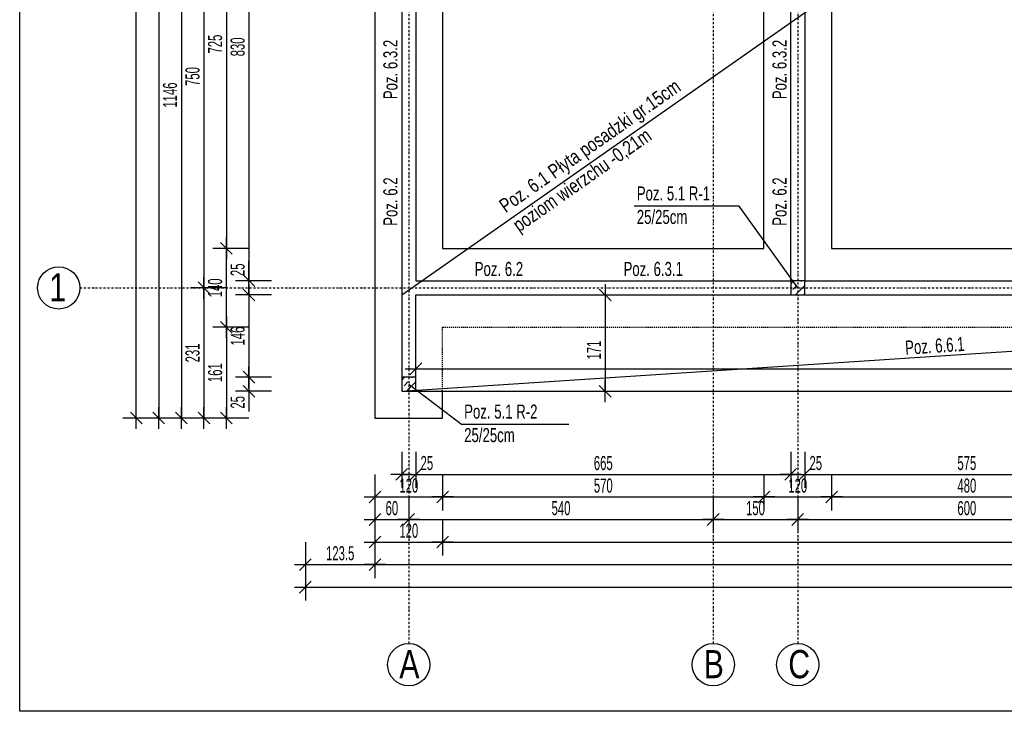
# Model space of a CAD drawing. Header units: millimetres. Extents: x -12386 to -7050, y -1495 to 2173.
# Tile 1 of 25: x -12386 to -10639, y -1495 to -268. Entities that reach past the tile are written whole.
import ezdxf

# ---------------------------------------------------------------- set-up
doc = ezdxf.new("R2010")
doc.units = ezdxf.units.MM
doc.header["$LTSCALE"] = 10
doc.linetypes.add('MO', pattern=[0.7, 0.35, -0.17, 0.01, -0.17])
doc.linetypes.add('MP', pattern=[0.36, 0.2, -0.16])
doc.layers.add('BA_obw', color=230, linetype='Continuous', plot=False)
for name, color, linetype in [('BA_szr', 1, 'Continuous'), ('BA_txs', 2, 'Continuous'), ('BA_wis', 2, 'Continuous'), ('BA_wym', 1, 'Continuous'), ('BD_lpm', 1, 'MP'), ('BD_osm', 1, 'MO'), ('BD_txs', 2, 'Continuous'), ('BD_wic', 1, 'Continuous'), ('BD_wig', 3, 'Continuous'), ('BZ_odn', 1, 'Continuous'), ('BZ_txs', 2, 'Continuous')]:
    doc.layers.add(name, color=color, linetype=linetype)
doc.styles.add('BIKTS', font='bikromsw.shx', dxfattribs={"width": 0.8})
doc.styles.add('BIKWYM', font='bikromsw.shx', dxfattribs={"width": 0.6})
doc.dimstyles.new('BA_KR_100_cm', dxfattribs={"dimtxt": 25, "dimasz": 1.666667, "dimexe": 24, "dimexo": 0, "dimgap": 0, "dimtad": 0, "dimdec": 1, "dimrnd": 0.5, "dimzin": 9, "dimdsep": 46, "dimtxsty": 'BIKWYM', "dimblk": 'WYM-KR', "dimcen": 0, "dimdle": 20, "dimclrd": 256, "dimclre": 256, "dimclrt": 2, "dimadec": 0, "dimazin": 0, "dimtfac": 0.033333, "dimtdec": 1, "dimtmove": 0, "dimatfit": 3, "dimldrblk": 'WYM-KR', "dimfxl": 25, "dimfxlon": 1, "dimtvp": 0.8, "dimtolj": 1, "dimarcsym": 0})
doc.dimstyles.new('BZ_ST_100_cm', dxfattribs={"dimtxt": 25, "dimasz": 1.666667, "dimexe": 24, "dimexo": 0, "dimgap": 0, "dimtad": 0, "dimdec": 1, "dimrnd": 0.5, "dimdsep": 46, "dimtxsty": 'BIKWYM', "dimblk": 'WYM-ST', "dimcen": 0, "dimdle": 20, "dimclrd": 256, "dimclre": 256, "dimclrt": 7, "dimadec": 0, "dimazin": 0, "dimtfac": 0.033333, "dimtdec": 1, "dimtix": 1, "dimtmove": 2, "dimatfit": 3, "dimldrblk": 'WYM-ST', "dimfxl": 25, "dimfxlon": 1, "dimtvp": 0.8, "dimtolj": 1, "dimtzin": 0, "dimarcsym": 0})

# ---------------------------------------------------------------- blocks, each defined once
blk = doc.blocks.new('WYM-ST')
blk.add_hatch(color=256).paths.add_polyline_path([(-13, 2.9), (0, 0), (-13, -2.9)])
blk.add_lwpolyline([(0, 0), (-13, 2.9), (-13, -2.9), (0, 0)])
blk = doc.blocks.new('WYM-KR')
at = {"linetype": 'ByBlock'}
blk.add_line((11.52, 0), (-11.52, 0), dxfattribs=at)
at = {"color": 7, "linetype": 'ByBlock'}
blk.add_line((6.24, 6.24), (-6.24, -6.24), dxfattribs=at)
blk = doc.blocks.new('*D23')
at = {"layer": 'BA_wym', "lineweight": -2}
for p, q in [((-11708.1, -1034.6), (-11708.1, -1098.6)), ((-11683.1, -1034.6), (-11683.1, -1098.6)), ((-11709.7, -1074.6), (-11711.4, -1074.6)), ((-11708.1, -1074.6), (-11683.1, -1074.6)), ((-11681.4, -1074.6), (-11647.4, -1074.6))]:
    blk.add_line(p, q, dxfattribs=at)
at = {"layer": 'Defpoints', "color": 0}
for p in [(-11708.1, -927.1), (-11683.1, -927.1), (-11683.1, -1074.6)]:
    blk.add_point(p, dxfattribs=at)
at = {"layer": 'BA_wym', "lineweight": -2, "xscale": 1.666666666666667, "yscale": 1.666666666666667, "zscale": 1.666666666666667}
blk.add_blockref('WYM-KR', (-11708.1, -1074.6), dxfattribs=at)
at = {"layer": 'BA_wym', "lineweight": -2, "xscale": 1.666666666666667, "yscale": 1.666666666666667, "zscale": 1.666666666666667, "rotation": 180}
blk.add_blockref('WYM-KR', (-11683.1, -1074.6), dxfattribs=at)
at = {"layer": 'BA_wym', "color": 2, "insert": (-11663.6, -1054.6), "char_height": 25, "attachment_point": 5, "style": 'BIKWYM'}
blk.add_mtext('\\A1;25', dxfattribs=at)
blk = doc.blocks.new('*D24')
at = {"layer": 'BA_wym', "lineweight": -2}
for p, q in [((-11683.1, -1034.6), (-11683.1, -1098.6)), ((-11018.1, -1034.6), (-11018.1, -1098.6)), ((-11681.4, -1074.6), (-11019.7, -1074.6))]:
    blk.add_line(p, q, dxfattribs=at)
at = {"layer": 'Defpoints', "color": 0}
for p in [(-11018.1, -756.1), (-11683.1, -927.1), (-11018.1, -1074.6)]:
    blk.add_point(p, dxfattribs=at)
at = {"layer": 'BA_wym', "lineweight": -2, "xscale": 1.666666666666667, "yscale": 1.666666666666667, "zscale": 1.666666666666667, "rotation": 180}
blk.add_blockref('WYM-KR', (-11683.1, -1074.6), dxfattribs=at)
at = {"layer": 'BA_wym', "lineweight": -2, "xscale": 1.666666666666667, "yscale": 1.666666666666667, "zscale": 1.666666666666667}
blk.add_blockref('WYM-KR', (-11018.1, -1074.6), dxfattribs=at)
at = {"layer": 'BA_wym', "color": 2, "insert": (-11350.6, -1054.6), "char_height": 25, "attachment_point": 5, "style": 'BIKWYM'}
blk.add_mtext('\\A1;665', dxfattribs=at)
blk = doc.blocks.new('*D25')
at = {"layer": 'BA_wym', "lineweight": -2}
for p, q in [((-11018.1, -1034.6), (-11018.1, -1098.6)), ((-10993.1, -1034.6), (-10993.1, -1098.6)), ((-11019.7, -1074.6), (-11021.4, -1074.6)), ((-11018.1, -1074.6), (-10993.1, -1074.6)), ((-10991.4, -1074.6), (-10957.4, -1074.6))]:
    blk.add_line(p, q, dxfattribs=at)
at = {"layer": 'Defpoints', "color": 0}
for p in [(-11018.1, -756.1), (-10993.1, -756.1), (-10993.1, -1074.6)]:
    blk.add_point(p, dxfattribs=at)
at = {"layer": 'BA_wym', "lineweight": -2, "xscale": 1.666666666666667, "yscale": 1.666666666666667, "zscale": 1.666666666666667}
blk.add_blockref('WYM-KR', (-11018.1, -1074.6), dxfattribs=at)
at = {"layer": 'BA_wym', "lineweight": -2, "xscale": 1.666666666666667, "yscale": 1.666666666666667, "zscale": 1.666666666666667, "rotation": 180}
blk.add_blockref('WYM-KR', (-10993.1, -1074.6), dxfattribs=at)
at = {"layer": 'BA_wym', "color": 2, "insert": (-10973.6, -1054.6), "char_height": 25, "attachment_point": 5, "style": 'BIKWYM'}
blk.add_mtext('\\A1;25', dxfattribs=at)
blk = doc.blocks.new('*D26')
at = {"layer": 'BA_wym', "lineweight": -2}
for p, q in [((-10993.1, -1034.6), (-10993.1, -1098.6)), ((-10418.1, -1034.6), (-10418.1, -1098.6)), ((-10991.4, -1074.6), (-10419.7, -1074.6))]:
    blk.add_line(p, q, dxfattribs=at)
at = {"layer": 'Defpoints', "color": 0}
for p in [(-10418.1, -731.1), (-10993.1, -756.1), (-10418.1, -1074.6)]:
    blk.add_point(p, dxfattribs=at)
at = {"layer": 'BA_wym', "lineweight": -2, "xscale": 1.666666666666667, "yscale": 1.666666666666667, "zscale": 1.666666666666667, "rotation": 180}
blk.add_blockref('WYM-KR', (-10993.1, -1074.6), dxfattribs=at)
at = {"layer": 'BA_wym', "lineweight": -2, "xscale": 1.666666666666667, "yscale": 1.666666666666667, "zscale": 1.666666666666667}
blk.add_blockref('WYM-KR', (-10418.1, -1074.6), dxfattribs=at)
at = {"layer": 'BA_wym', "color": 2, "insert": (-10705.6, -1054.6), "char_height": 25, "attachment_point": 5, "style": 'BIKWYM'}
blk.add_mtext('\\A1;575', dxfattribs=at)
blk = doc.blocks.new('*D32')
at = {"layer": 'BA_wym', "lineweight": -2}
for p, q in [((-11755.6, -1074.6), (-11755.6, -1138.6)), ((-11635.6, -1074.6), (-11635.6, -1138.6)), ((-11753.9, -1114.6), (-11637.2, -1114.6))]:
    blk.add_line(p, q, dxfattribs=at)
at = {"layer": 'Defpoints', "color": 0}
for p in [(-11755.6, -974.6), (-11635.6, -974.6), (-11635.6, -1114.6)]:
    blk.add_point(p, dxfattribs=at)
at = {"layer": 'BA_wym', "lineweight": -2, "xscale": 1.666666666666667, "yscale": 1.666666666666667, "zscale": 1.666666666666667, "rotation": 180}
blk.add_blockref('WYM-KR', (-11755.6, -1114.6), dxfattribs=at)
at = {"layer": 'BA_wym', "lineweight": -2, "xscale": 1.666666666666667, "yscale": 1.666666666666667, "zscale": 1.666666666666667}
blk.add_blockref('WYM-KR', (-11635.6, -1114.6), dxfattribs=at)
at = {"layer": 'BA_wym', "color": 2, "insert": (-11695.6, -1094.6), "char_height": 25, "attachment_point": 5, "style": 'BIKWYM'}
blk.add_mtext('\\A1;120', dxfattribs=at)
blk = doc.blocks.new('*D33')
at = {"layer": 'BA_wym', "lineweight": -2}
for p, q in [((-11635.6, -1074.6), (-11635.6, -1138.6)), ((-11065.6, -1074.6), (-11065.6, -1138.6)), ((-11633.9, -1114.6), (-11067.2, -1114.6))]:
    blk.add_line(p, q, dxfattribs=at)
at = {"layer": 'Defpoints', "color": 0}
for p in [(-11065.6, -673.6), (-11635.6, -974.6), (-11065.6, -1114.6)]:
    blk.add_point(p, dxfattribs=at)
at = {"layer": 'BA_wym', "lineweight": -2, "xscale": 1.666666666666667, "yscale": 1.666666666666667, "zscale": 1.666666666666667, "rotation": 180}
blk.add_blockref('WYM-KR', (-11635.6, -1114.6), dxfattribs=at)
at = {"layer": 'BA_wym', "lineweight": -2, "xscale": 1.666666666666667, "yscale": 1.666666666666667, "zscale": 1.666666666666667}
blk.add_blockref('WYM-KR', (-11065.6, -1114.6), dxfattribs=at)
at = {"layer": 'BA_wym', "color": 2, "insert": (-11350.6, -1094.6), "char_height": 25, "attachment_point": 5, "style": 'BIKWYM'}
blk.add_mtext('\\A1;570', dxfattribs=at)
blk = doc.blocks.new('*D34')
at = {"layer": 'BA_wym', "lineweight": -2}
for p, q in [((-11065.6, -1074.6), (-11065.6, -1138.6)), ((-10945.6, -1074.6), (-10945.6, -1138.6)), ((-11063.9, -1114.6), (-10947.2, -1114.6))]:
    blk.add_line(p, q, dxfattribs=at)
at = {"layer": 'Defpoints', "color": 0}
for p in [(-11065.6, -673.6), (-10945.6, -673.6), (-10945.6, -1114.6)]:
    blk.add_point(p, dxfattribs=at)
at = {"layer": 'BA_wym', "lineweight": -2, "xscale": 1.666666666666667, "yscale": 1.666666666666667, "zscale": 1.666666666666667, "rotation": 180}
blk.add_blockref('WYM-KR', (-11065.6, -1114.6), dxfattribs=at)
at = {"layer": 'BA_wym', "lineweight": -2, "xscale": 1.666666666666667, "yscale": 1.666666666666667, "zscale": 1.666666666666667}
blk.add_blockref('WYM-KR', (-10945.6, -1114.6), dxfattribs=at)
at = {"layer": 'BA_wym', "color": 2, "insert": (-11005.6, -1094.6), "char_height": 25, "attachment_point": 5, "style": 'BIKWYM'}
blk.add_mtext('\\A1;120', dxfattribs=at)
blk = doc.blocks.new('*D35')
at = {"layer": 'BA_wym', "lineweight": -2}
for p, q in [((-10945.6, -1074.6), (-10945.6, -1138.6)), ((-10465.6, -1074.6), (-10465.6, -1138.6)), ((-10943.9, -1114.6), (-10467.2, -1114.6))]:
    blk.add_line(p, q, dxfattribs=at)
at = {"layer": 'Defpoints', "color": 0}
for p in [(-10945.6, -673.6), (-10465.6, -673.6), (-10465.6, -1114.6)]:
    blk.add_point(p, dxfattribs=at)
at = {"layer": 'BA_wym', "lineweight": -2, "xscale": 1.666666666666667, "yscale": 1.666666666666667, "zscale": 1.666666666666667, "rotation": 180}
blk.add_blockref('WYM-KR', (-10945.6, -1114.6), dxfattribs=at)
at = {"layer": 'BA_wym', "lineweight": -2, "xscale": 1.666666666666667, "yscale": 1.666666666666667, "zscale": 1.666666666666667}
blk.add_blockref('WYM-KR', (-10465.6, -1114.6), dxfattribs=at)
at = {"layer": 'BA_wym', "color": 2, "insert": (-10705.6, -1094.6), "char_height": 25, "attachment_point": 5, "style": 'BIKWYM'}
blk.add_mtext('\\A1;480', dxfattribs=at)
blk = doc.blocks.new('*D41')
at = {"layer": 'BA_wym', "lineweight": -2}
for p, q in [((-11755.6, -1114.6), (-11755.6, -1178.6)), ((-11695.6, -1114.6), (-11695.6, -1178.6)), ((-11753.9, -1154.6), (-11697.2, -1154.6))]:
    blk.add_line(p, q, dxfattribs=at)
at = {"layer": 'Defpoints', "color": 0}
for p in [(-11755.6, -974.6), (-11695.6, -974.6), (-11695.6, -1154.6)]:
    blk.add_point(p, dxfattribs=at)
at = {"layer": 'BA_wym', "lineweight": -2, "xscale": 1.666666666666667, "yscale": 1.666666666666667, "zscale": 1.666666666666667, "rotation": 180}
blk.add_blockref('WYM-KR', (-11755.6, -1154.6), dxfattribs=at)
at = {"layer": 'BA_wym', "lineweight": -2, "xscale": 1.666666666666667, "yscale": 1.666666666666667, "zscale": 1.666666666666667}
blk.add_blockref('WYM-KR', (-11695.6, -1154.6), dxfattribs=at)
at = {"layer": 'BA_wym', "color": 2, "insert": (-11725.6, -1134.6), "char_height": 25, "attachment_point": 5, "style": 'BIKWYM'}
blk.add_mtext('\\A1;60', dxfattribs=at)
blk = doc.blocks.new('*D42')
at = {"layer": 'BA_wym', "lineweight": -2}
for p, q in [((-11695.6, -1114.6), (-11695.6, -1178.6)), ((-11155.6, -1114.6), (-11155.6, -1178.6)), ((-11693.9, -1154.6), (-11157.2, -1154.6))]:
    blk.add_line(p, q, dxfattribs=at)
at = {"layer": 'Defpoints', "color": 0}
for p in [(-11155.6, -521.1), (-11695.6, -974.6), (-11155.6, -1154.6)]:
    blk.add_point(p, dxfattribs=at)
at = {"layer": 'BA_wym', "lineweight": -2, "xscale": 1.666666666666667, "yscale": 1.666666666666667, "zscale": 1.666666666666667, "rotation": 180}
blk.add_blockref('WYM-KR', (-11695.6, -1154.6), dxfattribs=at)
at = {"layer": 'BA_wym', "lineweight": -2, "xscale": 1.666666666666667, "yscale": 1.666666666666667, "zscale": 1.666666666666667}
blk.add_blockref('WYM-KR', (-11155.6, -1154.6), dxfattribs=at)
at = {"layer": 'BA_wym', "color": 2, "insert": (-11425.6, -1134.6), "char_height": 25, "attachment_point": 5, "style": 'BIKWYM'}
blk.add_mtext('\\A1;540', dxfattribs=at)
blk = doc.blocks.new('*D43')
at = {"layer": 'BA_wym', "lineweight": -2}
for p, q in [((-11155.6, -1114.6), (-11155.6, -1178.6)), ((-11005.6, -1114.6), (-11005.6, -1178.6)), ((-11153.9, -1154.6), (-11007.2, -1154.6))]:
    blk.add_line(p, q, dxfattribs=at)
at = {"layer": 'Defpoints', "color": 0}
for p in [(-11155.6, -927.1), (-11005.6, -927.1), (-11005.6, -1154.6)]:
    blk.add_point(p, dxfattribs=at)
at = {"layer": 'BA_wym', "lineweight": -2, "xscale": 1.666666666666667, "yscale": 1.666666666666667, "zscale": 1.666666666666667, "rotation": 180}
blk.add_blockref('WYM-KR', (-11155.6, -1154.6), dxfattribs=at)
at = {"layer": 'BA_wym', "lineweight": -2, "xscale": 1.666666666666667, "yscale": 1.666666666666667, "zscale": 1.666666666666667}
blk.add_blockref('WYM-KR', (-11005.6, -1154.6), dxfattribs=at)
at = {"layer": 'BA_wym', "color": 2, "insert": (-11080.6, -1134.6), "char_height": 25, "attachment_point": 5, "style": 'BIKWYM'}
blk.add_mtext('\\A1;150', dxfattribs=at)
blk = doc.blocks.new('*D44')
at = {"layer": 'BA_wym', "lineweight": -2}
for p, q in [((-11005.6, -1114.6), (-11005.6, -1178.6)), ((-10405.6, -1114.6), (-10405.6, -1178.6)), ((-11003.9, -1154.6), (-10407.2, -1154.6))]:
    blk.add_line(p, q, dxfattribs=at)
at = {"layer": 'Defpoints', "color": 0}
for p in [(-11005.6, -927.1), (-10405.6, -927.1), (-10405.6, -1154.6)]:
    blk.add_point(p, dxfattribs=at)
at = {"layer": 'BA_wym', "lineweight": -2, "xscale": 1.666666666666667, "yscale": 1.666666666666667, "zscale": 1.666666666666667, "rotation": 180}
blk.add_blockref('WYM-KR', (-11005.6, -1154.6), dxfattribs=at)
at = {"layer": 'BA_wym', "lineweight": -2, "xscale": 1.666666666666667, "yscale": 1.666666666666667, "zscale": 1.666666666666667}
blk.add_blockref('WYM-KR', (-10405.6, -1154.6), dxfattribs=at)
at = {"layer": 'BA_wym', "color": 2, "insert": (-10705.6, -1134.6), "char_height": 25, "attachment_point": 5, "style": 'BIKWYM'}
blk.add_mtext('\\A1;600', dxfattribs=at)
blk = doc.blocks.new('*D49')
at = {"layer": 'BA_wym', "lineweight": -2}
for p, q in [((-11755.6, -1154.6), (-11755.6, -1218.6)), ((-11635.6, -1154.6), (-11635.6, -1218.6)), ((-11753.9, -1194.6), (-11637.2, -1194.6))]:
    blk.add_line(p, q, dxfattribs=at)
at = {"layer": 'Defpoints', "color": 0}
for p in [(-11755.6, -974.6), (-11635.6, -974.6), (-11635.6, -1194.6)]:
    blk.add_point(p, dxfattribs=at)
at = {"layer": 'BA_wym', "lineweight": -2, "xscale": 1.666666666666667, "yscale": 1.666666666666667, "zscale": 1.666666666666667, "rotation": 180}
blk.add_blockref('WYM-KR', (-11755.6, -1194.6), dxfattribs=at)
at = {"layer": 'BA_wym', "lineweight": -2, "xscale": 1.666666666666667, "yscale": 1.666666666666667, "zscale": 1.666666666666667}
blk.add_blockref('WYM-KR', (-11635.6, -1194.6), dxfattribs=at)
at = {"layer": 'BA_wym', "color": 2, "insert": (-11695.6, -1174.6), "char_height": 25, "attachment_point": 5, "style": 'BIKWYM'}
blk.add_mtext('\\A1;120', dxfattribs=at)
blk = doc.blocks.new('*D50')
at = {"layer": 'BA_wym', "lineweight": -2}
for p, q in [((-11635.6, -1154.6), (-11635.6, -1218.6)), ((-9175.6, -1154.6), (-9175.6, -1218.6)), ((-11633.9, -1194.6), (-9177.2, -1194.6))]:
    blk.add_line(p, q, dxfattribs=at)
at = {"layer": 'Defpoints', "color": 0}
for p in [(-11635.6, -974.6), (-9175.6, -974.6), (-9175.6, -1194.6)]:
    blk.add_point(p, dxfattribs=at)
at = {"layer": 'BA_wym', "lineweight": -2, "xscale": 1.666666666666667, "yscale": 1.666666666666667, "zscale": 1.666666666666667, "rotation": 180}
blk.add_blockref('WYM-KR', (-11635.6, -1194.6), dxfattribs=at)
at = {"layer": 'BA_wym', "lineweight": -2, "xscale": 1.666666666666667, "yscale": 1.666666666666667, "zscale": 1.666666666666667}
blk.add_blockref('WYM-KR', (-9175.6, -1194.6), dxfattribs=at)
at = {"layer": 'BA_wym', "color": 2, "insert": (-10405.6, -1174.6), "char_height": 25, "attachment_point": 5, "style": 'BIKWYM'}
blk.add_mtext('\\A1;2460', dxfattribs=at)
blk = doc.blocks.new('*D52')
at = {"layer": 'BA_wym', "lineweight": -2}
for p, q in [((-11879.1, -1194.6), (-11879.1, -1258.6)), ((-11755.6, -1194.6), (-11755.6, -1258.6)), ((-11877.4, -1234.6), (-11757.2, -1234.6))]:
    blk.add_line(p, q, dxfattribs=at)
at = {"layer": 'Defpoints', "color": 0}
for p in [(-11879.1, 171.4), (-11755.6, -974.6), (-11755.6, -1234.6)]:
    blk.add_point(p, dxfattribs=at)
at = {"layer": 'BA_wym', "lineweight": -2, "xscale": 1.666666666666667, "yscale": 1.666666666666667, "zscale": 1.666666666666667, "rotation": 180}
blk.add_blockref('WYM-KR', (-11879.1, -1234.6), dxfattribs=at)
at = {"layer": 'BA_wym', "lineweight": -2, "xscale": 1.666666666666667, "yscale": 1.666666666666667, "zscale": 1.666666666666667}
blk.add_blockref('WYM-KR', (-11755.6, -1234.6), dxfattribs=at)
at = {"layer": 'BA_wym', "color": 2, "insert": (-11817.3, -1214.6), "char_height": 25, "attachment_point": 5, "style": 'BIKWYM'}
blk.add_mtext('\\A1;123.5', dxfattribs=at)
blk = doc.blocks.new('*D53')
at = {"layer": 'BA_wym', "lineweight": -2}
for p, q in [((-11755.6, -1194.6), (-11755.6, -1258.6)), ((-9055.6, -1194.6), (-9055.6, -1258.6)), ((-11753.9, -1234.6), (-9057.2, -1234.6))]:
    blk.add_line(p, q, dxfattribs=at)
at = {"layer": 'Defpoints', "color": 0}
for p in [(-11755.6, -974.6), (-9055.6, -974.6), (-9055.6, -1234.6)]:
    blk.add_point(p, dxfattribs=at)
at = {"layer": 'BA_wym', "lineweight": -2, "xscale": 1.666666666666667, "yscale": 1.666666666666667, "zscale": 1.666666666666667, "rotation": 180}
blk.add_blockref('WYM-KR', (-11755.6, -1234.6), dxfattribs=at)
at = {"layer": 'BA_wym', "lineweight": -2, "xscale": 1.666666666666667, "yscale": 1.666666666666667, "zscale": 1.666666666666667}
blk.add_blockref('WYM-KR', (-9055.6, -1234.6), dxfattribs=at)
at = {"layer": 'BA_wym', "color": 2, "insert": (-10405.6, -1214.6), "char_height": 25, "attachment_point": 5, "style": 'BIKWYM'}
blk.add_mtext('\\A1;2700', dxfattribs=at)
blk = doc.blocks.new('*D55')
at = {"layer": 'BA_wym', "lineweight": -2}
for p, q in [((-11879.1, -1234.6), (-11879.1, -1298.6)), ((-8932.1, -1234.6), (-8932.1, -1298.6)), ((-11877.4, -1274.6), (-8933.7, -1274.6))]:
    blk.add_line(p, q, dxfattribs=at)
at = {"layer": 'Defpoints', "color": 0}
for p in [(-11879.1, 171.4), (-8932.1, 171.4), (-8932.1, -1274.6)]:
    blk.add_point(p, dxfattribs=at)
at = {"layer": 'BA_wym', "lineweight": -2, "xscale": 1.666666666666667, "yscale": 1.666666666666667, "zscale": 1.666666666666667, "rotation": 180}
blk.add_blockref('WYM-KR', (-11879.1, -1274.6), dxfattribs=at)
at = {"layer": 'BA_wym', "lineweight": -2, "xscale": 1.666666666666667, "yscale": 1.666666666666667, "zscale": 1.666666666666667}
blk.add_blockref('WYM-KR', (-8932.1, -1274.6), dxfattribs=at)
at = {"layer": 'BA_wym', "color": 2, "insert": (-10405.6, -1254.6), "char_height": 25, "attachment_point": 5, "style": 'BIKWYM'}
blk.add_mtext('\\A1;2947', dxfattribs=at)
blk = doc.blocks.new('*D56')
at = {"layer": 'BA_wym', "lineweight": -2}
for p, q in [((-11683.1, -927.1), (-11683.1, -863.3)), ((-9128.1, -927.1), (-9128.1, -863.3)), ((-11681.4, -887.3), (-9129.7, -887.3))]:
    blk.add_line(p, q, dxfattribs=at)
at = {"layer": 'Defpoints', "color": 0}
for p in [(-9128.1, -887.3), (-11683.1, -927.1), (-9128.1, -927.1)]:
    blk.add_point(p, dxfattribs=at)
at = {"layer": 'BA_wym', "lineweight": -2, "xscale": 1.666666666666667, "yscale": 1.666666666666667, "zscale": 1.666666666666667, "rotation": 180}
blk.add_blockref('WYM-KR', (-11683.1, -887.3), dxfattribs=at)
at = {"layer": 'BA_wym', "lineweight": -2, "xscale": 1.666666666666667, "yscale": 1.666666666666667, "zscale": 1.666666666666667}
blk.add_blockref('WYM-KR', (-9128.1, -887.3), dxfattribs=at)
at = {"layer": 'BA_wym', "color": 2, "insert": (-10405.6, -867.3), "char_height": 25, "attachment_point": 5, "style": 'BIKWYM'}
blk.add_mtext('\\A1;2555', dxfattribs=at)
blk = doc.blocks.new('*D57')
at = {"layer": 'BA_wym', "lineweight": -2}
for p, q in [((-11387.2, -756.1), (-11323.2, -756.1)), ((-11347.2, -757.8), (-11347.2, -925.5)), ((-11387.2, -927.1), (-11323.2, -927.1))]:
    blk.add_line(p, q, dxfattribs=at)
at = {"layer": 'Defpoints', "color": 0}
for p in [(-11387.2, -756.1), (-11387.2, -927.1), (-11347.2, -927.1)]:
    blk.add_point(p, dxfattribs=at)
at = {"layer": 'BA_wym', "lineweight": -2, "xscale": 1.666666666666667, "yscale": 1.666666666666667, "zscale": 1.666666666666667}
for p, rotation in [((-11347.2, -756.1), 90), ((-11347.2, -927.1), 270)]:
    blk.add_blockref('WYM-KR', p, dxfattribs=dict(at, rotation=rotation))
at = {"layer": 'BA_wym', "color": 2, "insert": (-11367.2, -854.1), "char_height": 25, "attachment_point": 5, "rotation": 90, "style": 'BIKWYM'}
blk.add_mtext('\\A1;171', dxfattribs=at)
blk = doc.blocks.new('*D60')
at = {"layer": 'BA_wym', "lineweight": -2}
for p, q in [((-11939.1, -902.1), (-12003.1, -902.1)), ((-11979.1, -900.5), (-11979.1, -898.8)), ((-11979.1, -902.1), (-11979.1, -927.1)), ((-11939.1, -927.1), (-12003.1, -927.1)), ((-11979.1, -928.8), (-11979.1, -962.9))]:
    blk.add_line(p, q, dxfattribs=at)
at = {"layer": 'Defpoints', "color": 0}
for p in [(-11939.1, -902.1), (-11979.1, -927.1), (-11939.1, -927.1)]:
    blk.add_point(p, dxfattribs=at)
at = {"layer": 'BA_wym', "lineweight": -2, "xscale": 1.666666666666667, "yscale": 1.666666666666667, "zscale": 1.666666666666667}
for p, rotation in [((-11979.1, -902.1), 270), ((-11979.1, -927.1), 90)]:
    blk.add_blockref('WYM-KR', p, dxfattribs=dict(at, rotation=rotation))
at = {"layer": 'BA_wym', "color": 2, "insert": (-11999.1, -946.7), "char_height": 25, "attachment_point": 5, "rotation": 90, "style": 'BIKWYM'}
blk.add_mtext('\\A1;25', dxfattribs=at)
blk = doc.blocks.new('*D61')
at = {"layer": 'BA_wym', "lineweight": -2}
for p, q in [((-11939.1, -756.1), (-12003.1, -756.1)), ((-11979.1, -757.8), (-11979.1, -900.5)), ((-11939.1, -902.1), (-12003.1, -902.1))]:
    blk.add_line(p, q, dxfattribs=at)
at = {"layer": 'Defpoints', "color": 0}
for p in [(-11939.1, -756.1), (-11979.1, -902.1), (-11939.1, -902.1)]:
    blk.add_point(p, dxfattribs=at)
at = {"layer": 'BA_wym', "lineweight": -2, "xscale": 1.666666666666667, "yscale": 1.666666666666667, "zscale": 1.666666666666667}
for p, rotation in [((-11979.1, -756.1), 90), ((-11979.1, -902.1), 270)]:
    blk.add_blockref('WYM-KR', p, dxfattribs=dict(at, rotation=rotation))
at = {"layer": 'BA_wym', "color": 2, "insert": (-11999.1, -829.1), "char_height": 25, "attachment_point": 5, "rotation": 90, "style": 'BIKWYM'}
blk.add_mtext('\\A1;146', dxfattribs=at)
blk = doc.blocks.new('*D62')
at = {"layer": 'BA_wym', "lineweight": -2}
for p, q in [((-11979.1, -729.5), (-11979.1, -695.4)), ((-11939.1, -731.1), (-12003.1, -731.1)), ((-11979.1, -756.1), (-11979.1, -731.1)), ((-11939.1, -756.1), (-12003.1, -756.1)), ((-11979.1, -757.8), (-11979.1, -759.5))]:
    blk.add_line(p, q, dxfattribs=at)
at = {"layer": 'Defpoints', "color": 0}
for p in [(-11979.1, -731.1), (-11939.1, -731.1), (-11939.1, -756.1)]:
    blk.add_point(p, dxfattribs=at)
at = {"layer": 'BA_wym', "lineweight": -2, "xscale": 1.666666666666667, "yscale": 1.666666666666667, "zscale": 1.666666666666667}
for p, rotation in [((-11979.1, -731.1), 270), ((-11979.1, -756.1), 90)]:
    blk.add_blockref('WYM-KR', p, dxfattribs=dict(at, rotation=rotation))
at = {"layer": 'BA_wym', "color": 2, "insert": (-11999.1, -711.6), "char_height": 25, "attachment_point": 5, "rotation": 90, "style": 'BIKWYM'}
blk.add_mtext('\\A1;25', dxfattribs=at)
blk = doc.blocks.new('*D63')
at = {"layer": 'BA_wym', "lineweight": -2}
for p, q in [((-11939.1, 98.9), (-12003.1, 98.9)), ((-11979.1, 97.2), (-11979.1, -729.5)), ((-11939.1, -731.1), (-12003.1, -731.1))]:
    blk.add_line(p, q, dxfattribs=at)
at = {"layer": 'Defpoints', "color": 0}
for p in [(-11939.1, 98.9), (-11979.1, -731.1), (-11939.1, -731.1)]:
    blk.add_point(p, dxfattribs=at)
at = {"layer": 'BA_wym', "lineweight": -2, "xscale": 1.666666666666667, "yscale": 1.666666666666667, "zscale": 1.666666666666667}
for p, rotation in [((-11979.1, 98.9), 90), ((-11979.1, -731.1), 270)]:
    blk.add_blockref('WYM-KR', p, dxfattribs=dict(at, rotation=rotation))
at = {"layer": 'BA_wym', "color": 2, "insert": (-11999.1, -316.1), "char_height": 25, "attachment_point": 5, "rotation": 90, "style": 'BIKWYM'}
blk.add_mtext('\\A1;830', dxfattribs=at)
blk = doc.blocks.new('*D70')
at = {"layer": 'BA_wym', "lineweight": -2}
for p, q in [((-11979.1, -813.6), (-12043.1, -813.6)), ((-12019.1, -815.3), (-12019.1, -973)), ((-11979.1, -974.6), (-12043.1, -974.6))]:
    blk.add_line(p, q, dxfattribs=at)
at = {"layer": 'Defpoints', "color": 0}
for p in [(-11979.1, -813.6), (-12019.1, -974.6), (-11979.1, -974.6)]:
    blk.add_point(p, dxfattribs=at)
at = {"layer": 'BA_wym', "lineweight": -2, "xscale": 1.666666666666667, "yscale": 1.666666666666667, "zscale": 1.666666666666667}
for p, rotation in [((-12019.1, -813.6), 90), ((-12019.1, -974.6), 270)]:
    blk.add_blockref('WYM-KR', p, dxfattribs=dict(at, rotation=rotation))
at = {"layer": 'BA_wym', "color": 2, "insert": (-12039.1, -894.1), "char_height": 25, "attachment_point": 5, "rotation": 90, "style": 'BIKWYM'}
blk.add_mtext('\\A1;161', dxfattribs=at)
blk = doc.blocks.new('*D71')
at = {"layer": 'BA_wym', "lineweight": -2}
for p, q in [((-11979.1, -673.6), (-12043.1, -673.6)), ((-12019.1, -812), (-12019.1, -675.3)), ((-11979.1, -813.6), (-12043.1, -813.6))]:
    blk.add_line(p, q, dxfattribs=at)
at = {"layer": 'Defpoints', "color": 0}
for p in [(-12019.1, -673.6), (-11979.1, -673.6), (-11979.1, -813.6)]:
    blk.add_point(p, dxfattribs=at)
at = {"layer": 'BA_wym', "lineweight": -2, "xscale": 1.666666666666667, "yscale": 1.666666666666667, "zscale": 1.666666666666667}
for p, rotation in [((-12019.1, -673.6), 90), ((-12019.1, -813.6), 270)]:
    blk.add_blockref('WYM-KR', p, dxfattribs=dict(at, rotation=rotation))
at = {"layer": 'BA_wym', "color": 2, "insert": (-12039.1, -743.6), "char_height": 25, "attachment_point": 5, "rotation": 90, "style": 'BIKWYM'}
blk.add_mtext('\\A1;140', dxfattribs=at)
blk = doc.blocks.new('*D72')
at = {"layer": 'BA_wym', "lineweight": -2}
for p, q in [((-11979.1, 51.4), (-12043.1, 51.4)), ((-12019.1, 49.7), (-12019.1, -672)), ((-11979.1, -673.6), (-12043.1, -673.6))]:
    blk.add_line(p, q, dxfattribs=at)
at = {"layer": 'Defpoints', "color": 0}
for p in [(-11979.1, 51.4), (-12019.1, -673.6), (-11979.1, -673.6)]:
    blk.add_point(p, dxfattribs=at)
at = {"layer": 'BA_wym', "lineweight": -2, "xscale": 1.666666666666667, "yscale": 1.666666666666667, "zscale": 1.666666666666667}
for p, rotation in [((-12019.1, 51.4), 90), ((-12019.1, -673.6), 270)]:
    blk.add_blockref('WYM-KR', p, dxfattribs=dict(at, rotation=rotation))
at = {"layer": 'BA_wym', "color": 2, "insert": (-12039.1, -311.1), "char_height": 25, "attachment_point": 5, "rotation": 90, "style": 'BIKWYM'}
blk.add_mtext('\\A1;725', dxfattribs=at)
blk = doc.blocks.new('*D77')
at = {"layer": 'BA_wym', "lineweight": -2}
for p, q in [((-12019.1, -743.6), (-12083.1, -743.6)), ((-12059.1, -745.3), (-12059.1, -973)), ((-12019.1, -974.6), (-12083.1, -974.6))]:
    blk.add_line(p, q, dxfattribs=at)
at = {"layer": 'Defpoints', "color": 0}
for p in [(-12019.1, -743.6), (-12059.1, -974.6), (-12019.1, -974.6)]:
    blk.add_point(p, dxfattribs=at)
at = {"layer": 'BA_wym', "lineweight": -2, "xscale": 1.666666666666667, "yscale": 1.666666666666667, "zscale": 1.666666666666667}
for p, rotation in [((-12059.1, -743.6), 90), ((-12059.1, -974.6), 270)]:
    blk.add_blockref('WYM-KR', p, dxfattribs=dict(at, rotation=rotation))
at = {"layer": 'BA_wym', "color": 2, "insert": (-12079.1, -859.1), "char_height": 25, "attachment_point": 5, "rotation": 90, "style": 'BIKWYM'}
blk.add_mtext('\\A1;231', dxfattribs=at)
blk = doc.blocks.new('*D78')
at = {"layer": 'BA_wym', "lineweight": -2}
for p, q in [((-12019.1, 6.4), (-12083.1, 6.4)), ((-12059.1, 4.7), (-12059.1, -742)), ((-12019.1, -743.6), (-12083.1, -743.6))]:
    blk.add_line(p, q, dxfattribs=at)
at = {"layer": 'Defpoints', "color": 0}
for p in [(-12019.1, 6.4), (-12059.1, -743.6), (-12019.1, -743.6)]:
    blk.add_point(p, dxfattribs=at)
at = {"layer": 'BA_wym', "lineweight": -2, "xscale": 1.666666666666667, "yscale": 1.666666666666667, "zscale": 1.666666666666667}
for p, rotation in [((-12059.1, 6.4), 90), ((-12059.1, -743.6), 270)]:
    blk.add_blockref('WYM-KR', p, dxfattribs=dict(at, rotation=rotation))
at = {"layer": 'BA_wym', "color": 2, "insert": (-12079.1, -368.6), "char_height": 25, "attachment_point": 5, "rotation": 90, "style": 'BIKWYM'}
blk.add_mtext('\\A1;750', dxfattribs=at)
blk = doc.blocks.new('*D83')
at = {"layer": 'BA_wym', "lineweight": -2}
for p, q in [((-12059.1, 171.4), (-12123.1, 171.4)), ((-12099.1, 169.7), (-12099.1, -973)), ((-12059.1, -974.6), (-12123.1, -974.6))]:
    blk.add_line(p, q, dxfattribs=at)
at = {"layer": 'Defpoints', "color": 0}
for p in [(-12059.1, 171.4), (-12099.1, -974.6), (-12059.1, -974.6)]:
    blk.add_point(p, dxfattribs=at)
at = {"layer": 'BA_wym', "lineweight": -2, "xscale": 1.666666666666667, "yscale": 1.666666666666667, "zscale": 1.666666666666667}
for p, rotation in [((-12099.1, 171.4), 90), ((-12099.1, -974.6), 270)]:
    blk.add_blockref('WYM-KR', p, dxfattribs=dict(at, rotation=rotation))
at = {"layer": 'BA_wym', "color": 2, "insert": (-12119.1, -401.6), "char_height": 25, "attachment_point": 5, "rotation": 90, "style": 'BIKWYM'}
blk.add_mtext('\\A1;1146', dxfattribs=at)
blk = doc.blocks.new('*D88')
at = {"layer": 'BA_wym', "lineweight": -2}
for p, q in [((-12099.1, 1172.4), (-12163.1, 1172.4)), ((-12139.1, 1170.7), (-12139.1, -973)), ((-12099.1, -974.6), (-12163.1, -974.6))]:
    blk.add_line(p, q, dxfattribs=at)
at = {"layer": 'Defpoints', "color": 0}
for p in [(-11070.6, 1172.4), (-12139.1, -974.6), (-11755.6, -974.6)]:
    blk.add_point(p, dxfattribs=at)
at = {"layer": 'BA_wym', "lineweight": -2, "xscale": 1.666666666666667, "yscale": 1.666666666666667, "zscale": 1.666666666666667}
for p, rotation in [((-12139.1, 1172.4), 90), ((-12139.1, -974.6), 270)]:
    blk.add_blockref('WYM-KR', p, dxfattribs=dict(at, rotation=rotation))
at = {"layer": 'BA_wym', "color": 2, "insert": (-12159.1, 98.9), "char_height": 25, "attachment_point": 5, "rotation": 90, "style": 'BIKWYM'}
blk.add_mtext('\\A1;2147', dxfattribs=at)
blk = doc.blocks.new('*D90')
at = {"layer": 'BA_wym', "lineweight": -2}
for p, q in [((-12139.1, 1379.9), (-12203.1, 1379.9)), ((-12179.1, -973), (-12179.1, 1378.2)), ((-12139.1, -974.6), (-12203.1, -974.6))]:
    blk.add_line(p, q, dxfattribs=at)
at = {"layer": 'Defpoints', "color": 0}
for p in [(-12179.1, 1379.9), (-12139.1, 1379.9), (-12139.1, -974.6)]:
    blk.add_point(p, dxfattribs=at)
at = {"layer": 'BA_wym', "lineweight": -2, "xscale": 1.666666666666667, "yscale": 1.666666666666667, "zscale": 1.666666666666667}
for p, rotation in [((-12179.1, 1379.9), 90), ((-12179.1, -974.6), 270)]:
    blk.add_blockref('WYM-KR', p, dxfattribs=dict(at, rotation=rotation))
at = {"layer": 'BA_wym', "color": 2, "insert": (-12199.1, 202.6), "char_height": 25, "attachment_point": 5, "rotation": 90, "style": 'BIKWYM'}
blk.add_mtext('\\A1;2354.5', dxfattribs=at)

msp = doc.modelspace()

# ---------------------------------------------------------------- hatches: boundary and pattern name
at = {"layer": 'BA_szr'}
h = msp.add_hatch(dxfattribs=at)
h.set_pattern_fill('BIK_ZELBET', color=256, scale=100, angle=45, pattern_type=2)
h.set_pattern_definition([(45, (-22631.852, -1800), (-14.142136, 14.142136), []), (45, (-22638.923, -1792.929), (-14.142136, 14.142136), [10, -10])])
h.paths.add_polyline_path([(-11018.08, -756.15), (-10993.08, -756.15), (-10993.08, -731.15), (-11018.08, -731.15)])
h = msp.add_hatch(dxfattribs=at)
h.set_pattern_fill('BIK_ZELBET', color=256, scale=100, angle=45, pattern_type=2)
h.set_pattern_definition([(45, (-23321.852, -1971), (-14.142136, 14.142136), []), (45, (-23328.923, -1963.929), (-14.142136, 14.142136), [10, -10])])
h.paths.add_polyline_path([(-11708.08, -927.15), (-11683.08, -927.15), (-11683.08, -902.15), (-11708.08, -902.15)])

# ---------------------------------------------------------------- linework, layer by layer
at = {"layer": 'BA_obw'}
msp.add_lwpolyline([(-12385.85, 2173.17), (-8427.97, 2173.17), (-8427.97, -1494.91), (-12385.85, -1494.91)], close=True, dxfattribs=at)
at = {"layer": 'BA_wis'}
msp.add_lwpolyline([(-11755.58, 171.35), (-11755.58, -974.65), (-11635.58, -974.65), (-11635.58, -927.15)], dxfattribs=at)
for points in [[(-11635.58, -673.65), (-11065.58, -673.65), (-11065.58, -38.65), (-11215.58, -38.65), (-11215.58, 51.35), (-11635.58, 51.35)], [(-10945.58, -673.65), (-10465.58, -673.65), (-10465.58, -38.65), (-10945.58, -38.65)]]:
    msp.add_lwpolyline(points, close=True, dxfattribs=at)
at = {"layer": 'BD_lpm', "color": 2}
msp.add_lwpolyline([(-11635.58, -927.15), (-11635.58, -813.65), (-9175.58, -813.65), (-9175.58, -927.15)], dxfattribs=at)
at = {"layer": 'BD_osm'}
for points in [[(-11695.58, 1939.85), (-11695.58, -1374.65)], [(-11155.58, 1939.85), (-11155.58, -1374.65)], [(-11005.58, 1939.85), (-11005.58, -1374.65)], [(-12279.08, -743.65), (-8532.08, -743.65)]]:
    msp.add_lwpolyline(points, dxfattribs=at)
at = {"layer": 'BD_wic'}
for points in [[(-11708.08, -756.15), (-9103.08, 1068.85)], [(-11708.08, -927.15), (-9103.08, -756.15)], [(-11683.08, -927.15), (-9128.08, -927.15)]]:
    msp.add_lwpolyline(points, dxfattribs=at)
for centre in [(-12316.58, -743.65), (-11695.58, -1412.15), (-11155.58, -1412.15), (-11005.58, -1412.15)]:
    msp.add_circle(centre, 37.5, dxfattribs=at)
at = {"layer": 'BD_wig'}
for points in [[(-11683.08, -756.15), (-9128.08, -756.15), (-9128.08, -927.15), (-9103.08, -927.15), (-9103.08, 1068.85), (-9793.08, 1068.85), (-9793.08, 1119.85), (-9818.08, 1119.85), (-9818.08, 1068.85), (-10993.08, 1068.84), (-10993.08, 1119.85), (-11018.08, 1119.85), (-11018.08, 1068.85), (-11708.08, 1068.85), (-11708.08, -927.15), (-11683.08, -927.15), (-11683.08, -756.15)], [(-11683.08, -731.15), (-11018.08, -731.15), (-11018.08, -6.15), (-11168.08, -6.15), (-11168.08, 98.85), (-11683.08, 98.85), (-11683.08, -731.15)]]:
    msp.add_lwpolyline(points, dxfattribs=at)
for points in [[(-10993.08, -731.15), (-10418.08, -731.15), (-10418.08, -6.15), (-10993.08, -6.15)], [(-11018.08, -756.15), (-10993.08, -756.15), (-10993.08, -731.15), (-11018.08, -731.15)], [(-11708.08, -927.15), (-11683.08, -927.15), (-11683.08, -902.15), (-11708.08, -902.15)]]:
    msp.add_lwpolyline(points, close=True, dxfattribs=at)

# ---------------------------------------------------------------- texts
at = {"layer": 'BA_txs', "style": 'BIKTS', "width": 0.7}
for s, rotation, p in [('Poz. 6.3.2', 90, (-11715.8, -408.92)), ('Poz. 6.3.2', 90, (-11025.5, -408.92)), ('Poz. 6.2', 90, (-11715.8, -633.54)), ('Poz. 6.2', 90, (-11025.5, -633.54)), ('Poz. 6.6.1', 3.75568, (-10814.22, -862.36))]:
    msp.add_text(s, height=25, rotation=rotation, dxfattribs=at).set_placement(p)
for s, p in [('Poz. 6.2', (-11578.61, -722.58)), ('Poz. 6.3.1', (-11314.66, -722.58))]:
    msp.add_text(s, height=25, dxfattribs=at).set_placement(p)
at = {"layer": 'BD_txs', "style": 'BIKTS', "width": 0.8}
for s, p in [('1', (-12333.39, -767.71)), ('A', (-11712.39, -1436.21)), ('B', (-11172.39, -1436.21)), ('C', (-11022.39, -1436.21))]:
    msp.add_text(s, height=50, dxfattribs=at).set_placement(p)
at = {"layer": 'BZ_txs', "insert": (-11538.13, -590.94), "char_height": 25, "width": 777.0831, "attachment_point": 1, "rotation": 35.01416, "style": 'BIKTS'}
msp.add_mtext('Poz. 6.1\\A1; \\Fbikromsw.shx|c1;Płyta posadzki gr.15cm\\P\\Fbikromsw.shx|c238;poziom wierzchu -0,21m', dxfattribs=at)
at = {"layer": 'BZ_txs', "char_height": 25, "width": 452.0462, "attachment_point": 1, "style": 'BIKTS'}
for s, insert in [('{\\W0.7;Poz. 5.1 R-1\\P\\A1;25/25cm}', (-11291.15, -563.61)), ('{\\W0.7;Poz. 5.1 R-2\\P\\A1;25/25cm}', (-11597.36, -950.67))]:
    msp.add_mtext(s, dxfattribs=dict(at, insert=insert))

# ---------------------------------------------------------------- dimensions: what is measured, and where the dimension line sits
at = {"layer": 'BA_wym'}
for base, p1, p2, picture, middle in [((-12179.08, 1379.85), (-12139.08, -974.65), (-12139.08, 1379.85), '*D90', (-12199.08, 202.6)), ((-12139.08, -974.65), (-11070.58, 1172.35), (-11755.58, -974.65), '*D88', (-12159.08, 98.85)), ((-12099.08, -974.65), (-12059.08, 171.35), (-12059.08, -974.65), '*D83', (-12119.08, -401.65)), ((-11979.08, -731.15), (-11939.08, 98.85), (-11939.08, -731.15), '*D63', (-11999.08, -316.15)), ((-12019.08, -673.65), (-11979.08, 51.35), (-11979.08, -673.65), '*D72', (-12039.08, -311.15)), ((-12059.08, -743.65), (-12019.08, 6.35), (-12019.08, -743.65), '*D78', (-12079.08, -368.65)), ((-12019.08, -673.65), (-11979.08, -813.65), (-11979.08, -673.65), '*D71', (-12039.08, -743.65)), ((-11979.08, -731.15), (-11939.08, -756.15), (-11939.08, -731.15), '*D62', (-11999.08, -711.62)), ((-12059.08, -974.65), (-12019.08, -743.65), (-12019.08, -974.65), '*D77', (-12079.08, -859.15)), ((-11979.08, -902.15), (-11939.08, -756.15), (-11939.08, -902.15), '*D61', (-11999.08, -829.15)), ((-12019.08, -974.65), (-11979.08, -813.65), (-11979.08, -974.65), '*D70', (-12039.08, -894.15)), ((-11979.08, -927.15), (-11939.08, -902.15), (-11939.08, -927.15), '*D60', (-11999.08, -946.67))]:
    dim = msp.add_linear_dim(base=base, p1=p1, p2=p2, angle=90, dimstyle='BA_KR_100_cm', override={"dimblk": 'WYM-KR', "dimatfit": 1, "dimfxl": 40}, dxfattribs=at)
    dim.commit()
    dim.dimension.update_dxf_attribs({"geometry": picture, "text_midpoint": middle})
for base, p1, p2, picture, middle in [((-11755.58, -1234.65), (-11879.08, 171.35), (-11755.58, -974.65), '*D52', (-11817.33, -1214.65)), ((-8932.08, -1274.65), (-11879.08, 171.35), (-8932.08, 171.35), '*D55', (-10405.58, -1254.65)), ((-11155.58, -1154.65), (-11695.58, -974.65), (-11155.58, -521.06), '*D42', (-11425.58, -1134.65)), ((-11065.58, -1114.65), (-11635.58, -974.65), (-11065.58, -673.65), '*D33', (-11350.58, -1094.65)), ((-10945.58, -1114.65), (-11065.58, -673.65), (-10945.58, -673.65), '*D34', (-11005.58, -1094.65)), ((-10465.58, -1114.65), (-10945.58, -673.65), (-10465.58, -673.65), '*D35', (-10705.58, -1094.65)), ((-10418.08, -1074.65), (-10993.08, -756.15), (-10418.08, -731.15), '*D26', (-10705.58, -1054.65)), ((-11018.08, -1074.65), (-11683.08, -927.15), (-11018.08, -756.15), '*D24', (-11350.58, -1054.65)), ((-10993.08, -1074.65), (-11018.08, -756.15), (-10993.08, -756.15), '*D25', (-10973.55, -1054.65)), ((-9128.08, -887.34), (-11683.08, -927.15), (-9128.08, -927.15), '*D56', (-10405.58, -867.34)), ((-11683.08, -1074.65), (-11708.08, -927.15), (-11683.08, -927.15), '*D23', (-11663.55, -1054.65)), ((-11005.58, -1154.65), (-11155.58, -927.15), (-11005.58, -927.15), '*D43', (-11080.58, -1134.65)), ((-10405.58, -1154.65), (-11005.58, -927.15), (-10405.58, -927.15), '*D44', (-10705.58, -1134.65)), ((-11635.58, -1114.65), (-11755.58, -974.65), (-11635.58, -974.65), '*D32', (-11695.58, -1094.65)), ((-11695.58, -1154.65), (-11755.58, -974.65), (-11695.58, -974.65), '*D41', (-11725.58, -1134.65)), ((-11635.58, -1194.65), (-11755.58, -974.65), (-11635.58, -974.65), '*D49', (-11695.58, -1174.65)), ((-9055.58, -1234.65), (-11755.58, -974.65), (-9055.58, -974.65), '*D53', (-10405.58, -1214.65)), ((-9175.58, -1194.65), (-11635.58, -974.65), (-9175.58, -974.65), '*D50', (-10405.58, -1174.65))]:
    dim = msp.add_linear_dim(base=base, p1=p1, p2=p2, dimstyle='BA_KR_100_cm', override={"dimblk": 'WYM-KR', "dimatfit": 1, "dimfxl": 40}, dxfattribs=at)
    dim.commit()
    dim.dimension.update_dxf_attribs({"geometry": picture, "text_midpoint": middle})
dim = msp.add_linear_dim(base=(-11347.24, -927.15), p1=(-11387.24, -756.15), p2=(-11387.24, -927.15), angle=90, dimstyle='BA_KR_100_cm', override={"dimblk": 'WYM-KR', "dimatfit": 1, "dimfxl": 40}, dxfattribs=at)
dim.commit()
dim.dimension.update_dxf_attribs({"geometry": '*D57', "text_midpoint": (-11347.24, -854.12), "dimtype": 160})

# ---------------------------------------------------------------- leaders
at = {"layer": 'BZ_odn', "has_arrowhead": 0}
for points in [[(-11005.58, -743.65), (-11109.63, -598.41), (-11296.01, -598.41)], [(-11695.58, -914.65), (-11602.22, -985.47), (-11411.58, -985.47)]]:
    msp.add_leader(points, dimstyle='BZ_ST_100_cm', dxfattribs=at)

doc.saveas('drawing.dxf')
